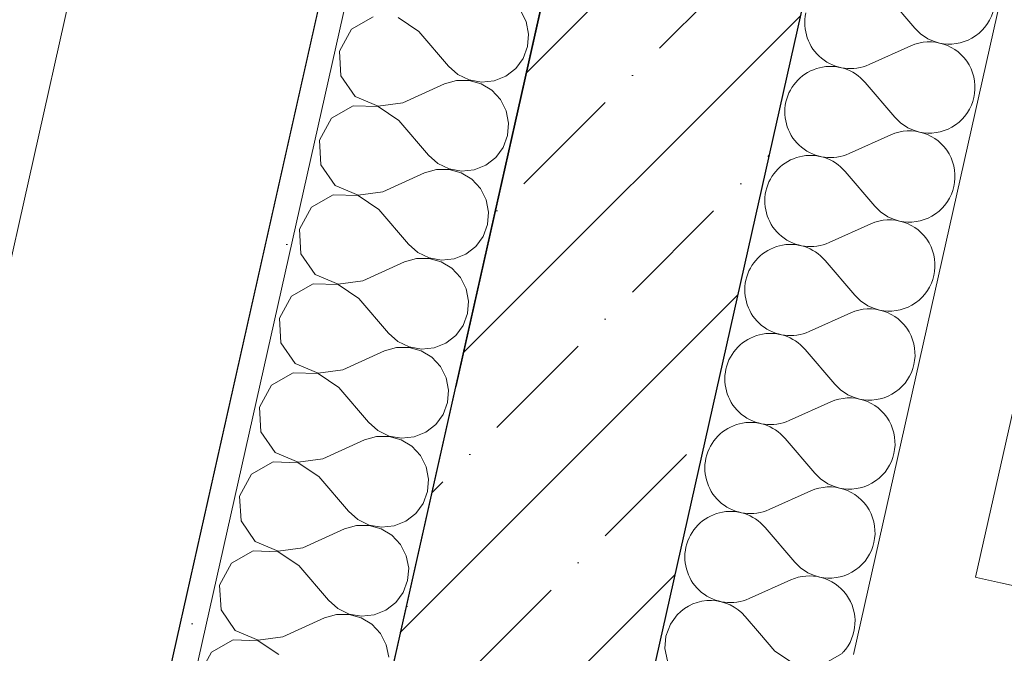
# Model space of a CAD drawing. Header units: millimetres. Extents: x -7145539 to -6664766, y 5874041 to 6141700.
# Tile 176 of 177: x -6923724 to -6922953, y 5903311 to 5903807. Entities that reach past the tile are written whole.
import ezdxf
from ezdxf.enums import TextEntityAlignment as Align

# ---------------------------------------------------------------- set-up
doc = ezdxf.new("R2010")
doc.units = ezdxf.units.MM
doc.header["$MEASUREMENT"] = 0
doc.linetypes.add('Штрихпунктирная', pattern=[670.277762, 352.777767, -176.388884, 0, -141.111112])
for name, color, linetype in [('S - МОП.АР', 7, 'Continuous'), ('АР-Стены_внешние_.АР', 7, 'Continuous'), ('АР-Стены_внутренние_пилоны.АР', 7, 'Continuous'), ('АР-Чертеж-Оси_Осевые размеры.АР', 7, 'Continuous'), ('АР-Чертеж-Размеры.АР', 7, 'Continuous')]:
    doc.layers.add(name, color=color, linetype=linetype)
for name, color, linetype, lineweight in [('АР-Стены_внешние_.АР_Ном._пера__1', 7, 'Continuous', 30), ('АР-Стены_внутренние_пилоны.АР_Ном._пера__1', 7, 'Continuous', 15), ('АР-Чертеж-Оси_Осевые размеры.АР_Ном._пера__120', 7, 'Continuous', 0), ('АР-Чертеж-Размеры.АР_Ном._пера__1', 7, 'Continuous', 0)]:
    doc.layers.add(name, color=color, linetype=linetype, lineweight=lineweight)
doc.styles.add('РЎР“Р•РќР•Р\xa0Р\x98Р\xa0_РЎРўР\x98Р›Р¬_2', font='GOTHIC.TTF')
doc.styles.add('РЎР“Р•РќР•Р\xa0Р\x98Р\xa0_РЎРўР\x98Р›Р¬_6', font='GOST_Common.ttf')
doc.dimstyles.new('СГЕНЕРИР_СТИЛЬ__1', dxfattribs={"dimtxt": 150, "dimasz": 142.5, "dimexe": 0.18, "dimexo": 0.0625, "dimgap": 0, "dimtad": 1, "dimdec": 0, "dimzin": 0, "dimdsep": 46, "dimtxsty": 'РЎР“Р•РќР•Р\xa0Р\x98Р\xa0_РЎРўР\x98Р›Р¬_6', "dimblk": 'ARROWHEAD_6', "dimblk1": 'ARROWHEAD_6', "dimblk2": 'ARROWHEAD_6', "dimcen": 0.09, "dimse1": 1, "dimse2": 1, "dimclrd": 7, "dimclre": 7, "dimclrt": 7, "dimazin": 0, "dimtfac": 1, "dimtdec": 4, "dimtmove": 0, "dimatfit": 3, "dimfxl": 1, "dimtolj": 1, "dimtzin": 0, "dimarcsym": 0})

# ---------------------------------------------------------------- blocks, each defined once
blk = doc.blocks.new('*X771', base_point=(-6321637.81, 6318947.94))
at = {"layer": 'АР-Стены_внутренние_пилоны.АР_Ном._пера__1', "color": 7, "linetype": 'Continuous', "lineweight": 0}
for p, q in [((-6923327.31, 5903805.23), (-6923331.78, 5903814.01)), ((-6923447.17, 5903809.04), (-6923464.11, 5903799.35)), ((-6923411.42, 5903797.55), (-6923427.66, 5903808.37)), ((-6923464.11, 5903799.35), (-6923473.43, 5903782.2)), ((-6923325.41, 5903795.56), (-6923327.31, 5903805.23)), ((-6923411.42, 5903797.55), (-6923388.24, 5903770.38)), ((-6923326.22, 5903785.74), (-6923325.41, 5903795.56)), ((-6923329.69, 5903776.51), (-6923326.22, 5903785.74)), ((-6923473.43, 5903782.2), (-6923472.34, 5903762.71)), ((-6923335.54, 5903768.59), (-6923329.69, 5903776.51)), ((-6923388.24, 5903770.38), (-6923380.87, 5903763.84)), ((-6923343.34, 5903762.56), (-6923335.54, 5903768.59)), ((-6923472.34, 5903762.71), (-6923461.17, 5903746.7)), ((-6923380.87, 5903763.84), (-6923371.99, 5903759.56)), ((-6923352.48, 5903758.9), (-6923343.34, 5903762.56)), ((-6923423.94, 5903741.8), (-6923391.37, 5903756.45)), ((-6923381.91, 5903759.21), (-6923391.37, 5903756.45)), ((-6923372.06, 5903759.28), (-6923381.91, 5903759.21)), ((-6923362.56, 5903756.66), (-6923372.06, 5903759.28)), ((-6923371.99, 5903759.56), (-6923362.28, 5903757.87)), ((-6923354.14, 5903751.54), (-6923362.56, 5903756.66)), ((-6923362.28, 5903757.87), (-6923352.48, 5903758.9)), ((-6923461.17, 5903746.7), (-6923443.25, 5903738.96)), ((-6923347.44, 5903744.31), (-6923354.14, 5903751.54)), ((-6923462.82, 5903739.35), (-6923479.77, 5903729.66)), ((-6923443.32, 5903738.68), (-6923462.82, 5903739.35)), ((-6923427.07, 5903727.86), (-6923443.32, 5903738.68)), ((-6923443.25, 5903738.96), (-6923423.94, 5903741.8)), ((-6923342.96, 5903735.53), (-6923347.44, 5903744.31)), ((-6923479.77, 5903729.66), (-6923489.09, 5903712.51)), ((-6923341.06, 5903725.87), (-6923342.96, 5903735.53)), ((-6923427.07, 5903727.86), (-6923403.89, 5903700.69)), ((-6923341.88, 5903716.05), (-6923341.06, 5903725.87)), ((-6923345.34, 5903706.82), (-6923341.88, 5903716.05)), ((-6923489.09, 5903712.51), (-6923488, 5903693.02)), ((-6923351.19, 5903698.89), (-6923345.34, 5903706.82)), ((-6923403.89, 5903700.69), (-6923396.52, 5903694.15)), ((-6923358.99, 5903692.87), (-6923351.19, 5903698.89)), ((-6923488, 5903693.02), (-6923476.82, 5903677.01)), ((-6923396.52, 5903694.15), (-6923387.65, 5903689.87)), ((-6923368.14, 5903689.2), (-6923358.99, 5903692.87)), ((-6923439.59, 5903672.11), (-6923407.02, 5903686.75)), ((-6923397.56, 5903689.52), (-6923407.02, 5903686.75)), ((-6923387.71, 5903689.59), (-6923397.56, 5903689.52)), ((-6923378.21, 5903686.97), (-6923387.71, 5903689.59)), ((-6923387.65, 5903689.87), (-6923377.94, 5903688.18)), ((-6923369.79, 5903681.85), (-6923378.21, 5903686.97)), ((-6923377.94, 5903688.18), (-6923368.14, 5903689.2)), ((-6923476.82, 5903677.01), (-6923458.91, 5903669.27)), ((-6923363.09, 5903674.62), (-6923369.79, 5903681.85)), ((-6923478.48, 5903669.65), (-6923495.42, 5903659.96)), ((-6923458.97, 5903668.99), (-6923478.48, 5903669.65)), ((-6923442.72, 5903658.17), (-6923458.97, 5903668.99)), ((-6923458.91, 5903669.27), (-6923439.59, 5903672.11)), ((-6923358.62, 5903665.84), (-6923363.09, 5903674.62)), ((-6923495.42, 5903659.96), (-6923504.74, 5903642.81)), ((-6923356.72, 5903656.17), (-6923358.62, 5903665.84)), ((-6923442.72, 5903658.17), (-6923419.54, 5903631)), ((-6923357.53, 5903646.35), (-6923356.72, 5903656.17)), ((-6923360.99, 5903637.13), (-6923357.53, 5903646.35)), ((-6923504.74, 5903642.81), (-6923503.65, 5903623.33)), ((-6923366.85, 5903629.2), (-6923360.99, 5903637.13)), ((-6923419.54, 5903631), (-6923412.17, 5903624.46)), ((-6923374.64, 5903623.18), (-6923366.85, 5903629.2)), ((-6923503.65, 5903623.33), (-6923492.48, 5903607.32)), ((-6923412.17, 5903624.46), (-6923403.3, 5903620.18)), ((-6923383.79, 5903619.51), (-6923374.64, 5903623.18)), ((-6923455.25, 5903602.41), (-6923422.67, 5903617.06)), ((-6923413.22, 5903619.82), (-6923422.67, 5903617.06)), ((-6923403.36, 5903619.9), (-6923413.22, 5903619.82)), ((-6923393.86, 5903617.27), (-6923403.36, 5903619.9)), ((-6923403.3, 5903620.18), (-6923393.59, 5903618.49)), ((-6923385.44, 5903612.15), (-6923393.86, 5903617.27)), ((-6923393.59, 5903618.49), (-6923383.79, 5903619.51)), ((-6923492.48, 5903607.32), (-6923474.56, 5903599.58)), ((-6923378.74, 5903604.93), (-6923385.44, 5903612.15)), ((-6923494.13, 5903599.96), (-6923511.07, 5903590.27)), ((-6923474.62, 5903599.3), (-6923494.13, 5903599.96)), ((-6923458.38, 5903588.48), (-6923474.62, 5903599.3)), ((-6923474.56, 5903599.58), (-6923455.25, 5903602.41)), ((-6923374.27, 5903596.15), (-6923378.74, 5903604.93)), ((-6923372.37, 5903586.48), (-6923374.27, 5903596.15)), ((-6923511.07, 5903590.27), (-6923520.39, 5903573.12)), ((-6923458.38, 5903588.48), (-6923435.2, 5903561.31)), ((-6923373.18, 5903576.66), (-6923372.37, 5903586.48)), ((-6923376.65, 5903567.44), (-6923373.18, 5903576.66)), ((-6923520.39, 5903573.12), (-6923519.3, 5903553.63)), ((-6923382.5, 5903559.51), (-6923376.65, 5903567.44)), ((-6923435.2, 5903561.31), (-6923427.83, 5903554.76)), ((-6923519.3, 5903553.63), (-6923508.13, 5903537.63)), ((-6923427.83, 5903554.76), (-6923418.95, 5903550.49)), ((-6923399.44, 5903549.82), (-6923390.3, 5903553.49)), ((-6923390.3, 5903553.49), (-6923382.5, 5903559.51)), ((-6923470.9, 5903532.72), (-6923438.33, 5903547.37)), ((-6923428.87, 5903550.13), (-6923438.33, 5903547.37)), ((-6923419.02, 5903550.2), (-6923428.87, 5903550.13)), ((-6923409.52, 5903547.58), (-6923419.02, 5903550.2)), ((-6923418.95, 5903550.49), (-6923409.24, 5903548.79)), ((-6923401.1, 5903542.46), (-6923409.52, 5903547.58)), ((-6923409.24, 5903548.79), (-6923399.44, 5903549.82)), ((-6923508.13, 5903537.63), (-6923490.21, 5903529.89)), ((-6923394.4, 5903535.24), (-6923401.1, 5903542.46)), ((-6923509.78, 5903530.27), (-6923526.73, 5903520.58)), ((-6923490.28, 5903529.61), (-6923509.78, 5903530.27)), ((-6923474.03, 5903518.78), (-6923490.28, 5903529.61)), ((-6923490.21, 5903529.89), (-6923470.9, 5903532.72)), ((-6923389.92, 5903526.46), (-6923394.4, 5903535.24)), ((-6923388.02, 5903516.79), (-6923389.92, 5903526.46)), ((-6923526.73, 5903520.58), (-6923536.05, 5903503.43)), ((-6923474.03, 5903518.78), (-6923450.85, 5903491.61)), ((-6923388.84, 5903506.97), (-6923388.02, 5903516.79)), ((-6923392.3, 5903497.74), (-6923388.84, 5903506.97)), ((-6923536.05, 5903503.43), (-6923534.96, 5903483.94)), ((-6923450.85, 5903491.61), (-6923443.48, 5903485.07)), ((-6923398.15, 5903489.82), (-6923392.3, 5903497.74)), ((-6923534.96, 5903483.94), (-6923523.78, 5903467.94)), ((-6923443.48, 5903485.07), (-6923434.61, 5903480.79)), ((-6923415.1, 5903480.13), (-6923405.95, 5903483.79)), ((-6923405.95, 5903483.79), (-6923398.15, 5903489.82)), ((-6923486.55, 5903463.03), (-6923453.98, 5903477.68)), ((-6923444.52, 5903480.44), (-6923453.98, 5903477.68)), ((-6923434.67, 5903480.51), (-6923444.52, 5903480.44)), ((-6923425.17, 5903477.89), (-6923434.67, 5903480.51)), ((-6923434.61, 5903480.79), (-6923424.9, 5903479.1)), ((-6923416.75, 5903472.77), (-6923425.17, 5903477.89)), ((-6923424.9, 5903479.1), (-6923415.1, 5903480.13)), ((-6923523.78, 5903467.94), (-6923505.87, 5903460.19)), ((-6923410.05, 5903465.55), (-6923416.75, 5903472.77)), ((-6923525.44, 5903460.58), (-6923542.38, 5903450.89)), ((-6923505.93, 5903459.91), (-6923525.44, 5903460.58)), ((-6923489.68, 5903449.09), (-6923505.93, 5903459.91)), ((-6923505.87, 5903460.19), (-6923486.55, 5903463.03)), ((-6923405.58, 5903456.77), (-6923410.05, 5903465.55)), ((-6923403.68, 5903447.1), (-6923405.58, 5903456.77)), ((-6923542.38, 5903450.89), (-6923551.7, 5903433.74)), ((-6923489.68, 5903449.09), (-6923466.5, 5903421.92)), ((-6923404.49, 5903437.28), (-6923403.68, 5903447.1)), ((-6923407.95, 5903428.05), (-6923404.49, 5903437.28)), ((-6923551.7, 5903433.74), (-6923550.61, 5903414.25)), ((-6923466.5, 5903421.92), (-6923459.13, 5903415.38)), ((-6923413.81, 5903420.13), (-6923407.95, 5903428.05)), ((-6923550.61, 5903414.25), (-6923539.44, 5903398.24)), ((-6923459.13, 5903415.38), (-6923450.26, 5903411.1)), ((-6923430.75, 5903410.44), (-6923421.6, 5903414.1)), ((-6923421.6, 5903414.1), (-6923413.81, 5903420.13)), ((-6923502.21, 5903393.34), (-6923469.63, 5903407.98)), ((-6923460.18, 5903410.75), (-6923469.63, 5903407.98)), ((-6923450.32, 5903410.82), (-6923460.18, 5903410.75)), ((-6923440.82, 5903408.2), (-6923450.32, 5903410.82)), ((-6923450.26, 5903411.1), (-6923440.55, 5903409.41)), ((-6923432.4, 5903403.08), (-6923440.82, 5903408.2)), ((-6923440.55, 5903409.41), (-6923430.75, 5903410.44)), ((-6923539.44, 5903398.24), (-6923521.52, 5903390.5)), ((-6923425.7, 5903395.85), (-6923432.4, 5903403.08)), ((-6923541.09, 5903390.89), (-6923558.03, 5903381.2)), ((-6923521.58, 5903390.22), (-6923541.09, 5903390.89)), ((-6923505.34, 5903379.4), (-6923521.58, 5903390.22)), ((-6923521.52, 5903390.5), (-6923502.21, 5903393.34)), ((-6923421.23, 5903387.07), (-6923425.7, 5903395.85)), ((-6923419.33, 5903377.4), (-6923421.23, 5903387.07)), ((-6923558.03, 5903381.2), (-6923567.35, 5903364.04)), ((-6923505.34, 5903379.4), (-6923482.16, 5903352.23)), ((-6923420.14, 5903367.58), (-6923419.33, 5903377.4)), ((-6923423.61, 5903358.36), (-6923420.14, 5903367.58)), ((-6923567.35, 5903364.04), (-6923566.26, 5903344.56)), ((-6923482.16, 5903352.23), (-6923474.79, 5903345.69)), ((-6923429.46, 5903350.43), (-6923423.61, 5903358.36)), ((-6923566.26, 5903344.56), (-6923555.09, 5903328.55)), ((-6923474.79, 5903345.69), (-6923465.91, 5903341.41)), ((-6923446.4, 5903340.74), (-6923437.26, 5903344.41)), ((-6923437.26, 5903344.41), (-6923429.46, 5903350.43)), ((-6923517.86, 5903323.65), (-6923485.29, 5903338.29)), ((-6923475.83, 5903341.05), (-6923485.29, 5903338.29)), ((-6923465.98, 5903341.13), (-6923475.83, 5903341.05)), ((-6923456.48, 5903338.5), (-6923465.98, 5903341.13)), ((-6923465.91, 5903341.41), (-6923456.2, 5903339.72)), ((-6923448.06, 5903333.39), (-6923456.48, 5903338.5)), ((-6923456.2, 5903339.72), (-6923446.4, 5903340.74)), ((-6923555.09, 5903328.55), (-6923537.17, 5903320.81)), ((-6923441.36, 5903326.16), (-6923448.06, 5903333.39)), ((-6923556.74, 5903321.19), (-6923573.69, 5903311.5)), ((-6923537.24, 5903320.53), (-6923556.74, 5903321.19)), ((-6923520.99, 5903309.71), (-6923537.24, 5903320.53)), ((-6923537.17, 5903320.81), (-6923517.86, 5903323.65)), ((-6923436.88, 5903317.38), (-6923441.36, 5903326.16)), ((-6923434.98, 5903307.71), (-6923436.88, 5903317.38)), ((-6923573.69, 5903311.5), (-6923583.01, 5903294.35))]:
    blk.add_line(p, q, dxfattribs=at)
blk = doc.blocks.new('Стена_198_1', base_point=(-6923037.27, 5905443.79))
at = {"layer": 'АР-Стены_внутренние_пилоны.АР', "linetype": 'Continuous', "lineweight": 0, "true_color": 0x000000}
h = blk.add_hatch(dxfattribs=at)
h.set_pattern_fill('ШТУКАТУРКА__ГИПС_01_0001', color=18, style=0, pattern_type=2)
h.set_pattern_definition([(45, (-6321637.81, 6319297.94), (-111.369318, 111.369318), [0, -105, 0, -157.5]), (110, (-6321287.81, 6319297.94), (148.001588, 53.868173), [0, -77, 0, -133])])
h.paths.add_polyline_path([(-6923120.2, 5905462.42), (-6923674.63, 5902993.97), (-6923655.12, 5902989.58), (-6923100.69, 5905458.04)])
at = {"layer": 'АР-Стены_внутренние_пилоны.АР_Ном._пера__1', "color": 7, "linetype": 'Continuous', "lineweight": 0}
blk.add_line((-6923100.69, 5905458.04), (-6923655.12, 5902989.58), dxfattribs=at)
at = {"layer": 'АР-Стены_внутренние_пилоны.АР_Ном._пера__1', "color": 7, "linetype": 'Continuous', "lineweight": 0, "flags": 128}
for points in [[(-6923120.2, 5905462.42), (-6923674.63, 5902993.97)], [(-6923508.77, 5902956.71), (-6922954.33, 5905425.16)]]:
    blk.add_lwpolyline(points, dxfattribs=at)
at = {"layer": 'АР-Стены_внутренние_пилоны.АР', "color": 7, "lineweight": 0}
blk.add_blockref('*X771', (-6321637.81, 6318947.94), dxfattribs=at)
blk = doc.blocks.new('*X832', base_point=(-6321637.81, 6318947.94))
at = {"layer": 'АР-Стены_внешние_.АР_Ном._пера__1', "color": 7, "linetype": 'Continuous', "lineweight": 0}
for p, q in [((-6923208.97, 5903340.76), (-6923214.41, 5903333.4)), ((-6923214.41, 5903333.4), (-6923217.88, 5903324.17)), ((-6923217.88, 5903324.17), (-6923218.69, 5903314.35)), ((-6923132.68, 5903312.36), (-6923144.57, 5903326.29)), ((-6923218.69, 5903314.35), (-6923216.79, 5903304.68)), ((-6923132.68, 5903312.36), (-6923116.44, 5903301.53)), ((-6923096.93, 5903300.87), (-6923079.98, 5903310.56)), ((-6923079.98, 5903310.56), (-6923079.39, 5903311.65)), ((-6923216.79, 5903304.68), (-6923212.31, 5903295.9)), ((-6923135.81, 5903298.42), (-6923168.38, 5903283.77)), ((-6923116.5, 5903301.25), (-6923135.81, 5903298.42)), ((-6923098.58, 5903293.51), (-6923116.5, 5903301.25)), ((-6923116.44, 5903301.53), (-6923096.93, 5903300.87)), ((-6923212.31, 5903295.9), (-6923205.61, 5903288.68)), ((-6923095.85, 5903289.6), (-6923098.58, 5903293.51)), ((-6923197.47, 5903282.35), (-6923207.27, 5903281.32)), ((-6923205.61, 5903288.68), (-6923197.19, 5903283.56)), ((-6923187.76, 5903280.65), (-6923197.47, 5903282.35)), ((-6923197.19, 5903283.56), (-6923187.7, 5903280.94)), ((-6923177.84, 5903281.01), (-6923168.38, 5903283.77)), ((-6923216.41, 5903277.66), (-6923224.21, 5903271.63)), ((-6923207.27, 5903281.32), (-6923216.41, 5903277.66)), ((-6923178.88, 5903276.38), (-6923187.76, 5903280.65)), ((-6923187.7, 5903280.94), (-6923177.84, 5903281.01)), ((-6923171.51, 5903269.83), (-6923178.88, 5903276.38)), ((-6923224.21, 5903271.63), (-6923230.06, 5903263.7)), ((-6923154.92, 5903250.38), (-6923171.51, 5903269.83)), ((-6923230.06, 5903263.7), (-6923233.53, 5903254.48)), ((-6923233.53, 5903254.48), (-6923234.34, 5903244.66)), ((-6923234.34, 5903244.66), (-6923232.44, 5903234.99)), ((-6923232.44, 5903234.99), (-6923227.97, 5903226.21)), ((-6923227.97, 5903226.21), (-6923221.27, 5903218.99)), ((-6923213.12, 5903212.65), (-6923222.92, 5903211.63)), ((-6923221.27, 5903218.99), (-6923212.85, 5903213.87)), ((-6923212.02, 5903212.46), (-6923213.12, 5903212.65)), ((-6923212.85, 5903213.87), (-6923210.77, 5903213.29)), ((-6923232.07, 5903207.96), (-6923239.86, 5903201.94)), ((-6923222.92, 5903211.63), (-6923232.07, 5903207.96)), ((-6923239.86, 5903201.94), (-6923244.92, 5903195.09))]:
    blk.add_line(p, q, dxfattribs=at)
blk = doc.blocks.new('*X833', base_point=(-6321637.81, 6318947.94))
at = {"layer": 'АР-Стены_внешние_.АР_Ном._пера__1', "color": 7, "linetype": 'Continuous', "lineweight": 0}
for p, q in [((-6923023.1, 5903800.2), (-6923046.29, 5903827.37)), ((-6923026.24, 5903786.26), (-6923058.81, 5903771.62)), ((-6923038.76, 5903730.51), (-6923061.94, 5903757.68)), ((-6923041.89, 5903716.57), (-6923074.46, 5903701.93)), ((-6923054.41, 5903660.82), (-6923077.59, 5903687.99)), ((-6923057.54, 5903646.88), (-6923090.12, 5903632.23)), ((-6923070.07, 5903591.13), (-6923093.25, 5903618.29)), ((-6923073.2, 5903577.19), (-6923105.77, 5903562.54)), ((-6923085.72, 5903521.43), (-6923108.9, 5903548.6)), ((-6923088.85, 5903507.49), (-6923121.42, 5903492.85)), ((-6923101.37, 5903451.74), (-6923124.55, 5903478.91)), ((-6923104.5, 5903437.8), (-6923137.08, 5903423.16)), ((-6923117.03, 5903382.05), (-6923140.21, 5903409.22)), ((-6923120.16, 5903368.11), (-6923152.73, 5903353.46)), ((-6923144.57, 5903326.29), (-6923155.86, 5903339.53))]:
    blk.add_line(p, q, dxfattribs=at)
for centre, start, end in [((-6922995.94, 5903823.38), 220.47094, 114.21074), ((-6923073.45, 5903804.19), 167.34084, 294.21074), ((-6923011.59, 5903753.69), 220.47094, 114.21074), ((-6923089.11, 5903734.5), 40.47094, 167.34084), ((-6923089.11, 5903734.5), 167.34084, 294.21074), ((-6923027.24, 5903684), 220.47094, 114.21074), ((-6923104.76, 5903664.81), 40.47094, 167.34084), ((-6923104.76, 5903664.81), 167.34084, 294.21074), ((-6923042.9, 5903614.31), 220.47094, 114.21074), ((-6923120.42, 5903595.11), 40.47094, 167.34084), ((-6923120.42, 5903595.11), 167.34084, 294.21074), ((-6923058.55, 5903544.61), 220.47094, 114.21074), ((-6923136.07, 5903525.42), 40.47094, 167.34084), ((-6923136.07, 5903525.42), 167.34084, 294.21074), ((-6923074.2, 5903474.92), 220.47094, 114.21074), ((-6923151.72, 5903455.73), 40.47094, 167.34084), ((-6923151.72, 5903455.73), 167.34084, 294.21074), ((-6923089.86, 5903405.23), 220.47094, 114.21074), ((-6923167.38, 5903386.04), 40.47094, 167.34084), ((-6923167.38, 5903386.04), 167.34084, 294.21074), ((-6923105.51, 5903335.54), 317.84979, 114.21074), ((-6923183.03, 5903316.34), 40.47094, 136.83026)]:
    blk.add_arc(centre, 35.71, start, end, dxfattribs=at)
blk = doc.blocks.new('Стена_205_1', base_point=(-6923391.66, 5903023.07))
at = {"layer": 'АР-Стены_внешние_.АР', "linetype": 'Continuous', "lineweight": 0, "true_color": 0x000000}
h = blk.add_hatch(dxfattribs=at)
h.set_pattern_fill('ЖЕЛЕЗОБЕТОН__PROJECT__0001', color=18, style=0, pattern_type=2)
h.set_pattern_definition([(45, (-6321637.81, 6318947.94), (-84.852814, 84.852814), []), (45, (-6321680.24, 6318990.37), (-84.852814, 84.852814), [90, -30, 0, -30])])
h.paths.add_polyline_path([(-6922931.53, 5905440.54), (-6922954.6, 5905425.22), (-6923493.61, 5903025.47), (-6923252.69, 5903185.45), (-6922755.08, 5905400.9)])
at = {"layer": 'АР-Стены_внешние_.АР_Ном._пера__1', "color": 7, "linetype": 'Continuous', "lineweight": 0}
for p, q in [((-6922975.45, 5903370.3), (-6922453.97, 5905691.99)), ((-6923071.03, 5903309.77), (-6922564.9, 5905563.17)), ((-6922975.45, 5903370.3), (-6922974.62, 5903370.11)), ((-6922974.62, 5903370.11), (-6922955.93, 5903365.91))]:
    blk.add_line(p, q, dxfattribs=at)
at = {"layer": 'АР-Стены_внешние_.АР_Ном._пера__1', "color": 7, "linetype": 'Continuous', "lineweight": 30}
blk.add_line((-6923250.26, 5903196.29), (-6922755.08, 5905400.9), dxfattribs=at)
at = {"layer": 'АР-Стены_внешние_.АР_Ном._пера__1', "color": 7, "linetype": 'Continuous', "lineweight": 30, "flags": 128}
blk.add_lwpolyline([(-6922954.6, 5905425.22), (-6923493.61, 5903025.47)], dxfattribs=at)
at = {"layer": 'АР-Стены_внешние_.АР', "color": 7, "lineweight": 0}
for name in ['*X833', '*X832']:
    blk.add_blockref(name, (-6321637.81, 6318947.94), dxfattribs=at)
blk = doc.blocks.new('Стена_229_1', base_point=(-6923391.66, 5903023.07))
at = {"layer": 'АР-Стены_внешние_.АР_Ном._пера__1', "color": 7, "linetype": 'Continuous', "lineweight": 0}
for p, q in [((-6922975.45, 5903370.3), (-6922974.62, 5903370.11)), ((-6922974.62, 5903370.11), (-6922955.93, 5903365.91)), ((-6922175.39, 5903190.6), (-6922955.93, 5903365.91))]:
    blk.add_line(p, q, dxfattribs=at)
blk = doc.blocks.new('Стандартный Маркер Сетки[165]_1', base_point=(-6922938.78, 5905493.47))
at = {"layer": 'АР-Чертеж-Оси_Осевые размеры.АР_Ном._пера__120', "color": 7, "linetype": 'Штрихпунктирная', "lineweight": 0}
blk.add_line((-6923157.92, 5904517.78), (-6927720.42, 5884203.38), dxfattribs=at)
at = {"layer": 'АР-Чертеж-Оси_Осевые размеры.АР_Ном._пера__120', "color": 7, "lineweight": 0, "style": 'РЎР“Р•РќР•Р\xa0Р\x98Р\xa0_РЎРўР\x98Р›Р¬_2'}
blk.add_attdef('AC_MarkerText_1', text='', height=350, rotation=347.34172, dxfattribs=at).set_placement((-6927979.2, 5882920.92), align=Align.TOP_CENTER)
blk = doc.blocks.new('Стандартный Маркер Сетки[185]_1', base_point=(-6922938.78, 5905493.47))
at = {"layer": 'АР-Чертеж-Оси_Осевые размеры.АР_Ном._пера__120', "color": 7, "linetype": 'Штрихпунктирная', "lineweight": 0}
blk.add_line((-6923157.92, 5904517.78), (-6927720.42, 5884203.38), dxfattribs=at)
at = {"layer": 'АР-Чертеж-Оси_Осевые размеры.АР_Ном._пера__120', "color": 7, "lineweight": 0, "style": 'РЎР“Р•РќР•Р\xa0Р\x98Р\xa0_РЎРўР\x98Р›Р¬_2'}
blk.add_attdef('AC_MarkerText_1', text='', height=350, rotation=347.34172, dxfattribs=at).set_placement((-6927979.2, 5882920.92), align=Align.TOP_CENTER)
blk = doc.blocks.new('*D1203', base_point=(-6321637.81, 6318947.94))
at = {"layer": 'АР-Чертеж-Размеры.АР_Ном._пера__1', "color": 7, "linetype": 'Continuous', "lineweight": 0, "transparency": 16777216}
for p, q in [((-6923480.82, 5906504.95), (-6923542.45, 5906230.53)), ((-6923422.02, 5906424.48), (-6923601.25, 5906311)), ((-6923511.64, 5906367.74), (-6923621.4, 5906392.39)), ((-6921560.23, 5905929.44), (-6923511.64, 5906367.74)), ((-6921529.41, 5906066.65), (-6921591.05, 5905792.23)), ((-6921649.84, 5905872.7), (-6921470.62, 5905986.18)), ((-6921450.46, 5905904.79), (-6921560.23, 5905929.44))]:
    blk.add_line(p, q, dxfattribs=at)
at = {"layer": 'АР-Чертеж-Размеры.АР_Ном._пера__1', "color": 7, "lineweight": 0, "transparency": 16777216, "insert": (-6922762.01, 5906230.12), "char_height": 150, "attachment_point": 7, "rotation": 347.34107, "style": 'РЎР“Р•РќР•Р\xa0Р\x98Р\xa0_РЎРўР\x98Р›Р¬_6'}
blk.add_mtext('\\A1;{\\pql;\\fGOST Common|b0|i0|c204|p0;\\W1.000000;2\xa0000}', dxfattribs=at)
blk = doc.blocks.new('ARROWHEAD_6')
at = {"color": 0, "linetype": 'Continuous', "lineweight": 0}
for p, q in [((-0.5, -0.5), (0.5, 0.5)), ((0, 0), (-1, 0))]:
    blk.add_line(p, q, dxfattribs=at)
blk = doc.blocks.new('*D1296', base_point=(-6321637.81, 6318947.94))
at = {"layer": 'АР-Чертеж-Размеры.АР_Ном._пера__1', "color": 7, "linetype": 'Continuous', "lineweight": 0, "transparency": 16777216}
for p, q in [((-6923307.33, 5905504.46), (-6923282.68, 5905614.23)), ((-6923250.59, 5905414.85), (-6923364.07, 5905594.08)), ((-6923170.12, 5905473.65), (-6923444.54, 5905535.28)), ((-6923857.38, 5903055.51), (-6923307.33, 5905504.46)), ((-6923914.12, 5903145.12), (-6923800.64, 5902965.89)), ((-6923720.17, 5903024.69), (-6923994.59, 5903086.32)), ((-6923882.04, 5902945.74), (-6923857.38, 5903055.51))]:
    blk.add_line(p, q, dxfattribs=at)
at = {"layer": 'АР-Чертеж-Размеры.АР_Ном._пера__1', "color": 7, "lineweight": 0, "transparency": 16777216, "insert": (-6923660.56, 5904068.69), "char_height": 150, "attachment_point": 7, "rotation": 77.34107, "style": 'РЎР“Р•РќР•Р\xa0Р\x98Р\xa0_РЎРўР\x98Р›Р¬_6'}
blk.add_mtext('\\A1;{\\pql;\\fGOST Common|b0|i0|c204|p0;\\W1.000000;2\xa0510}', dxfattribs=at)

msp = doc.modelspace()

# ---------------------------------------------------------------- linework, layer by layer
at = {"layer": 'S - МОП.АР', "color": 254, "linetype": 'Continuous', "lineweight": 0, "true_color": 0xdadada, "flags": 128}
msp.add_lwpolyline([(-6925012.51, 5905887.44), (-6925562.55, 5903438.41), (-6923670.1, 5903013.38), (-6923120.06, 5905462.39)], close=True, dxfattribs=at)

# ---------------------------------------------------------------- block references
at = {"layer": 'АР-Стены_внешние_.АР', "color": 7, "lineweight": 0}
for name in ['Стена_205_1', 'Стена_229_1']:
    msp.add_blockref(name, (-6923391.66, 5903023.07), dxfattribs=at)
at = {"layer": 'АР-Стены_внутренние_пилоны.АР', "color": 7, "lineweight": 0}
msp.add_blockref('Стена_198_1', (-6923037.27, 5905443.79), dxfattribs=at)
at = {"layer": 'АР-Чертеж-Оси_Осевые размеры.АР', "color": 8, "linetype": 'Continuous', "lineweight": 15}
for name in ['Стандартный Маркер Сетки[165]_1', 'Стандартный Маркер Сетки[185]_1']:
    msp.add_blockref(name, (-6922938.78, 5905493.47), dxfattribs=at)

# ---------------------------------------------------------------- dimensions: what is measured, and where the dimension line sits
at = {"layer": 'АР-Чертеж-Размеры.АР', "color": 7, "linetype": 'Continuous', "lineweight": 0}
for base, p1, p2, angle, picture, middle, turn in [((-6923511.64, 5906367.74), (-6922274.01, 5902751.54), (-6923686.41, 5905589.59), 167.34107, '*D1203', (-6922494.52, 5906246.9), 347.34107), ((-6923307.33, 5905504.46), (-6924543.31, 5903209.57), (-6926978.96, 5906329.14), 77.34107, '*D1296', (-6923677.35, 5904336.18), 77.34107)]:
    dim = msp.add_linear_dim(base=base, p1=p1, p2=p2, angle=angle, dimstyle='СГЕНЕРИР_СТИЛЬ__1', dxfattribs=at)
    dim.commit()
    dim.dimension.update_dxf_attribs({"geometry": picture, "text_midpoint": middle, "dimtype": 160, "text_rotation": turn})

doc.saveas('drawing.dxf')
